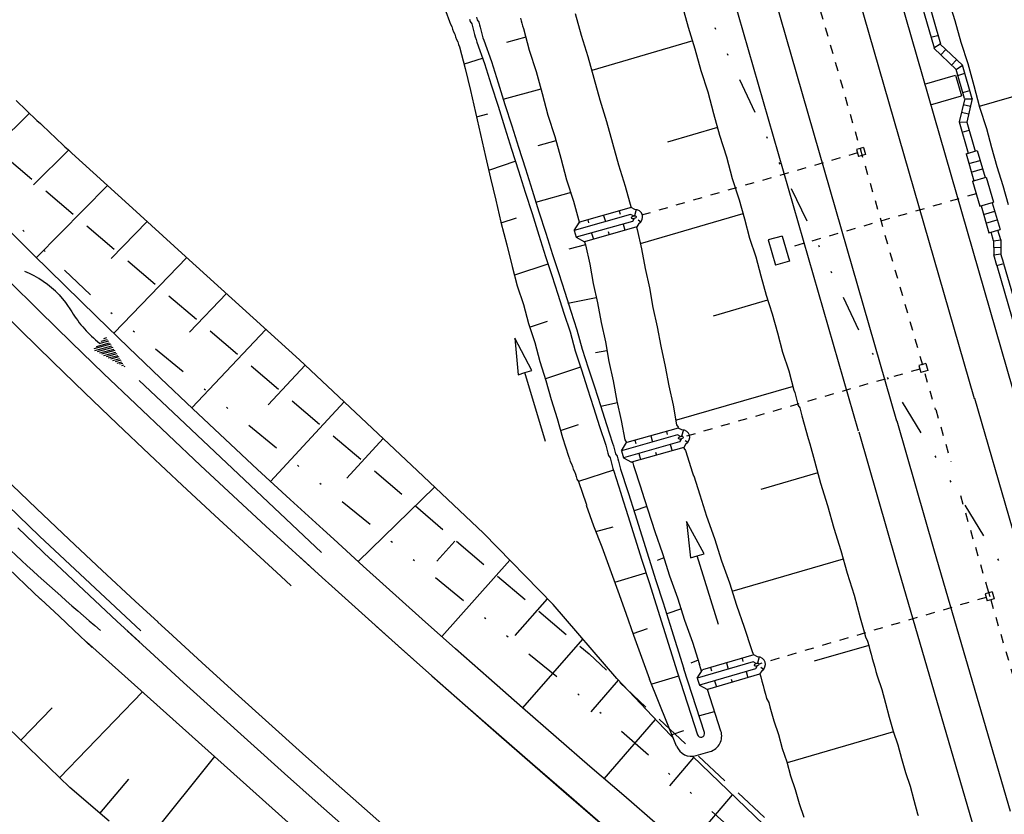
# Model space of a CAD drawing. Extents: x 447426 to 448116, y 440349 to 441552.
# Tile 53 of 96: x 447585 to 447640, y 441170 to 441215. Entities that reach past the tile are written whole.
import ezdxf

# ---------------------------------------------------------------- set-up
doc = ezdxf.new("R2010")
doc.units = 0
doc.header["$LTSCALE"] = 2
doc.header["$MEASUREMENT"] = 0
for name, pattern in [('ACAD_ISO03W100', [0.5, 0.25, -0.25]), ('ACAD_ISO10W100W', [0.5, 0.25, -0.25]), ('AUSGEZOGEN', [0]), ('GESTRICH-X2', [1.5, 1, -0.5]), ('GETRENNTX3', [3.25, 1, -0.75, 0, -0.75, 0, -0.75]), ('STRICHLINIEX2', [0.5, 0.25, -0.25])]:
    doc.linetypes.add(name, pattern=pattern)
for name, color, linetype in [('BOESCHG', 250, 'AUSGEZOGEN'), ('DB-Andere_Planer', 15, 'CONTINUOUS'), ('DB-Bahnachse', 7, 'CONTINUOUS'), ('DB-Bemassung', 15, 'CONTINUOUS'), ('DB-Boeschungen', 15, 'CONTINUOUS'), ('DB-Gleisachsen', 7, 'CONTINUOUS'), ('DB-GRABEN', 15, 'AUSGEZOGEN'), ('DB-Ingenieurbauwerke', 15, 'CONTINUOUS'), ('DB-Kabelanlagen', 15, 'CONTINUOUS'), ('DB-Strassen', 15, 'CONTINUOUS'), ('STROMLTG', 4, 'AUSGEZOGEN'), ('TELEKOM', 4, 'GETRENNTX3')]:
    doc.layers.add(name, color=color, linetype=linetype)

# ---------------------------------------------------------------- blocks, each defined once
blk = doc.blocks.new('CLUMP_27_1')
at = {"layer": 'DB-Strassen', "color": 64, "linetype": 'Continuous'}
for p, q in [((869, 251.402), (869, 251.666)), ((869.1, 251.697), (869.1, 251.503)), ((869.2, 251.605), (869.2, 251.728)), ((869.3, 251.759), (869.3, 251.706)), ((867.5, 251.201), (867.5, 251.021)), ((867.6, 250.856), (867.6, 251.232)), ((867.7, 251.263), (867.7, 250.691)), ((867.8, 250.527), (867.8, 251.294)), ((867.9, 251.325), (867.9, 250.362)), ((868, 250.391), (868, 251.356)), ((868.1, 251.387), (868.1, 250.492)), ((868.2, 250.594), (868.2, 251.418)), ((868.3, 251.449), (868.3, 250.695)), ((868.4, 250.796), (868.4, 251.48)), ((868.5, 251.511), (868.5, 250.897)), ((868.6, 250.998), (868.6, 251.542)), ((868.7, 251.573), (868.7, 251.099)), ((868.8, 251.2), (868.8, 251.604)), ((868.9, 251.635), (868.9, 251.301))]:
    blk.add_line(p, q, dxfattribs=at)

msp = doc.modelspace()

# ---------------------------------------------------------------- linework, layer by layer
at = {"layer": 'BOESCHG'}
msp.add_lwpolyline([(447609.491, 441479.773, -0.000773), (447613.632, 441470.609, -0.002321), (447614.992, 441467.549, -0.000006), (447625.529, 441443.54, -0.00021), (447625.822, 441442.872, -0.000103), (447629.419, 441434.652, -0.000025), (447644.421, 441400.348, -0.000637), (447655.364, 441375.235, -0.000709), (447665.125, 441352.668, -0.00651), (447673.509, 441332.491, -0.004864), (447684.113, 441305.236, -0.001312), (447689.441, 441291.026, -0.001315), (447694.683, 441276.817, -0.001967), (447705.662, 441246.448, -0.005439), (447709.468, 441235.41, -0.000932), (447712.891, 441225.058, -0.000641), (447717.818, 441209.998, -0.000283), (447721.951, 441197.286, -0.000346), (447725.32, 441186.879, -0.002747), (447729.663, 441173.176, -0.002398), (447734.475, 441157.43, -0.001587), (447736.175, 441151.705, -0.00215)], format="xyb", dxfattribs=at)
at = {"layer": 'DB-Andere_Planer', "linetype": 'Continuous'}
for p, q in [((447614.638, 441182.019), (447610.772, 441185.99)), ((447608.179, 441184.443), (447609.173, 441185.552)), ((447608.451, 441180.252), (447612.228, 441184.494)), ((447607.368, 441181.217), (447604.085, 441184.159)), ((447602.351, 441183.04), (447601.805, 441183.535)), ((447604.193, 441181.377), (447602.351, 441183.04)), ((447614.313, 441182.352), (447612.505, 441180.307)), ((447618.182, 441177.907), (447614.638, 441182.019)), ((447592.686, 441181.04), (447593.27, 441180.5)), ((447606.042, 441179.719), (447604.193, 441181.377)), ((447609.219, 441179.569), (447607.368, 441181.217)), ((447592.252, 441179.398), (447590.981, 441180.573)), ((447593.27, 441180.5), (447595.122, 441178.801)), ((447604.807, 441180.827), (447606.038, 441179.723)), ((447588.708, 441179.951), (447607.967, 441162.72)), ((447612.949, 441176.281), (447616.289, 441180.103)), ((447594.108, 441177.696), (447592.252, 441179.398)), ((447606.038, 441179.723), (447607.894, 441178.071)), ((447607.898, 441178.067), (447606.042, 441179.719)), ((447611.076, 441177.927), (447609.219, 441179.569)), ((447595.122, 441178.801), (447596.98, 441177.111)), ((447607.894, 441178.071), (447609.756, 441176.424)), ((447609.759, 441176.421), (447607.898, 441178.067)), ((447612.939, 441176.29), (447611.076, 441177.927)), ((447618.262, 441177.822), (447616.735, 441176.065)), ((447621.158, 441174.763), (447618.182, 441177.907)), ((447595.971, 441176.001), (447594.108, 441177.696)), ((447587.22, 441172.402), (447591.819, 441177.167)), ((447596.98, 441177.111), (447598.845, 441175.427)), ((447585.062, 441174.486), (447586.798, 441176.285)), ((447609.756, 441176.424), (447611.623, 441174.783)), ((447611.626, 441174.78), (447609.759, 441176.421)), ((447614.807, 441174.657), (447612.939, 441176.29)), ((447587.784, 441171.858), (447583.656, 441175.843)), ((447597.84, 441174.314), (447595.971, 441176.001)), ((447617.476, 441172.343), (447620.326, 441175.642)), ((447598.845, 441175.427), (447600.715, 441173.751)), ((447611.623, 441174.783), (447613.496, 441173.147)), ((447613.499, 441173.144), (447611.626, 441174.78)), ((447616.681, 441173.03), (447614.807, 441174.657)), ((447621.315, 441174.612), (447621.158, 441174.763)), ((447599.714, 441172.634), (447597.84, 441174.314)), ((447591.777, 441168.503), (447595.837, 441173.573)), ((447600.715, 441173.751), (447602.59, 441172.081)), ((447622.446, 441173.523), (447621.097, 441171.954)), ((447626.824, 441169.311), (447622.376, 441173.591)), ((447613.496, 441173.147), (447615.373, 441171.516)), ((447615.377, 441171.513), (447613.499, 441173.144)), ((447618.56, 441171.406), (447616.681, 441173.03)), ((447589.457, 441170.405), (447591.068, 441172.316)), ((447601.593, 441170.961), (447599.714, 441172.634)), ((447589.969, 441169.977), (447587.784, 441171.858)), ((447587.784, 441171.858), (447587.784, 441171.858)), ((447602.59, 441172.081), (447604.471, 441170.418)), ((447615.373, 441171.516), (447617.256, 441169.89)), ((447617.259, 441169.887), (447615.377, 441171.513)), ((447620.444, 441169.787), (447618.56, 441171.406)), ((447622.027, 441168.433), (447624.605, 441171.446)), ((447603.477, 441169.295), (447601.593, 441170.961)), ((447604.471, 441170.418), (447606.356, 441168.762))]:
    msp.add_line(p, q, dxfattribs=at)
at = {"layer": 'DB-Bahnachse', "linetype": 'ACAD_ISO10W100W'}
for p, q in [((447626.163, 441226.587), (447635.874, 441192.858)), ((447635.898, 441192.866), (447636.736, 441189.957)), ((447637.274, 441188.089), (447638.754, 441182.948)), ((447638.754, 441182.948), (447638.954, 441182.29)), ((447638.954, 441182.29), (447642.581, 441169.852))]:
    msp.add_line(p, q, dxfattribs=at)
at = {"layer": 'DB-Boeschungen', "linetype": 'Continuous'}
for p, q in [((447636.591, 441215.684), (447636.969, 441214.492)), ((447621.813, 441215.321), (447622.143, 441214.115)), ((447615.867, 441214.886), (447616.197, 441213.681)), ((447636.969, 441214.492), (447637.299, 441213.286)), ((447622.143, 441214.115), (447622.521, 441212.923)), ((447616.197, 441213.681), (447616.575, 441212.488)), ((447622.402, 441213.357), (447616.786, 441211.717)), ((447622.521, 441212.923), (447622.851, 441211.717)), ((447637.299, 441213.286), (447637.677, 441212.093)), ((447616.575, 441212.488), (447616.905, 441211.283)), ((447622.851, 441211.717), (447623.229, 441210.525)), ((447637.677, 441212.093), (447638.007, 441210.888)), ((447638.324, 441209.73), (447646.641, 441212.109)), ((447616.905, 441211.283), (447617.235, 441210.077)), ((447638.007, 441210.888), (447638.337, 441209.682)), ((447617.235, 441210.077), (447617.613, 441208.884)), ((447623.229, 441210.525), (447623.559, 441209.319)), ((447638.337, 441209.682), (447638.715, 441208.489)), ((447623.559, 441209.319), (447623.889, 441208.113)), ((447617.613, 441208.884), (447617.943, 441207.679)), ((447623.77, 441208.547), (447620.986, 441207.734)), ((447638.715, 441208.489), (447639.006, 441207.428)), ((447623.889, 441208.113), (447624.267, 441206.921)), ((447617.943, 441207.679), (447618.273, 441206.473)), ((447639.006, 441207.428), (447639.296, 441206.367)), ((447624.267, 441206.921), (447624.597, 441205.715)), ((447618.273, 441206.473), (447618.651, 441205.281)), ((447639.296, 441206.367), (447639.634, 441205.32)), ((447624.597, 441205.715), (447624.975, 441204.523)), ((447618.651, 441205.281), (447618.981, 441204.075)), ((447639.634, 441205.32), (447639.925, 441204.259)), ((447624.975, 441204.523), (447625.265, 441203.462)), ((447625.186, 441203.751), (447619.473, 441202.084)), ((447625.265, 441203.462), (447625.556, 441202.401)), ((447619.271, 441203.013), (447619.311, 441202.869)), ((447619.311, 441202.869), (447619.553, 441201.795)), ((447625.556, 441202.401), (447625.894, 441201.353)), ((447619.553, 441201.795), (447619.746, 441200.708)), ((447625.894, 441201.353), (447626.184, 441200.292)), ((447619.746, 441200.708), (447619.989, 441199.633)), ((447626.184, 441200.292), (447626.475, 441199.231)), ((447619.989, 441199.633), (447620.182, 441198.546)), ((447626.475, 441199.231), (447626.813, 441198.183)), ((447620.182, 441198.546), (447620.424, 441197.472)), ((447626.554, 441198.942), (447623.529, 441198.062)), ((447626.813, 441198.183), (447627.104, 441197.122)), ((447620.424, 441197.472), (447620.618, 441196.384)), ((447627.104, 441197.122), (447627.394, 441196.061)), ((447620.618, 441196.384), (447620.874, 441195.262)), ((447627.394, 441196.061), (447627.732, 441195.013)), ((447620.874, 441195.262), (447621.067, 441194.175)), ((447627.732, 441195.013), (447628.023, 441193.952)), ((447621.067, 441194.175), (447621.309, 441193.1)), ((447627.97, 441194.145), (447621.486, 441192.267)), ((447628.023, 441193.952), (447628.062, 441193.808)), ((447628.062, 441193.808), (447628.102, 441193.663)), ((447628.102, 441193.663), (447628.141, 441193.518)), ((447621.309, 441193.1), (447621.503, 441192.013)), ((447628.141, 441193.518), (447628.181, 441193.374)), ((447628.181, 441193.374), (447628.221, 441193.229)), ((447628.221, 441193.229), (447628.26, 441193.084)), ((447628.26, 441193.084), (447628.348, 441192.953)), ((447628.348, 441192.953), (447628.388, 441192.808)), ((447628.388, 441192.808), (447628.427, 441192.663)), ((447628.427, 441192.663), (447628.467, 441192.519)), ((447628.467, 441192.519), (447628.81, 441191.265)), ((447621.503, 441192.013), (447621.591, 441191.882)), ((447621.591, 441191.882), (447621.604, 441191.833)), ((447628.81, 441191.265), (447628.909, 441190.952)), ((447628.905, 441190.952), (447629.16, 441190.022)), ((447621.898, 441190.762), (447621.908, 441190.724)), ((447621.908, 441190.724), (447621.996, 441190.593)), ((447621.996, 441190.593), (447622.387, 441189.352)), ((447629.16, 441190.022), (447629.503, 441188.768)), ((447622.387, 441189.352), (447622.448, 441189.184)), ((447629.345, 441189.346), (447626.175, 441188.427)), ((447622.45, 441189.186), (447622.785, 441188.122)), ((447629.503, 441188.768), (447629.894, 441187.527)), ((447622.785, 441188.122), (447623.163, 441186.93)), ((447629.894, 441187.527), (447630.237, 441186.273)), ((447623.163, 441186.93), (447623.603, 441185.702)), ((447630.237, 441186.273), (447630.628, 441185.032)), ((447623.603, 441185.702), (447623.994, 441184.461)), ((447630.628, 441185.032), (447630.971, 441183.778)), ((447623.994, 441184.461), (447624.433, 441183.234)), ((447630.76, 441184.55), (447624.565, 441182.752)), ((447630.971, 441183.778), (447631.363, 441182.538)), ((447624.433, 441183.234), (447624.825, 441181.993)), ((447631.363, 441182.538), (447631.706, 441181.284)), ((447624.825, 441181.993), (447625.264, 441180.766)), ((447631.706, 441181.284), (447631.917, 441180.512)), ((447625.264, 441180.766), (447625.655, 441179.525)), ((447631.917, 441180.512), (447631.996, 441180.223)), ((447631.996, 441180.223), (447632.11, 441179.995)), ((447632.11, 441179.995), (447632.176, 441179.754)), ((447625.655, 441179.525), (447625.779, 441179.218)), ((447632.176, 441179.754), (447629.151, 441178.874)), ((447632.176, 441179.754), (447632.242, 441179.512)), ((447632.242, 441179.512), (447632.308, 441179.271)), ((447632.308, 441179.271), (447632.374, 441179.03)), ((447632.374, 441179.03), (447632.44, 441178.789)), ((447632.44, 441178.789), (447632.506, 441178.548)), ((447632.506, 441178.548), (447632.572, 441178.307)), ((447632.572, 441178.307), (447632.638, 441178.066)), ((447626.129, 441178.172), (447626.174, 441178.008)), ((447626.174, 441178.008), (447626.24, 441177.767)), ((447626.24, 441177.767), (447626.306, 441177.526)), ((447632.638, 441178.066), (447632.897, 441177.307)), ((447626.306, 441177.526), (447626.372, 441177.285)), ((447626.372, 441177.285), (447626.438, 441177.043)), ((447632.897, 441177.307), (447633.108, 441176.535)), ((447626.438, 441177.043), (447626.504, 441176.802)), ((447626.504, 441176.802), (447626.618, 441176.574)), ((447626.618, 441176.574), (447626.684, 441176.333)), ((447626.684, 441176.333), (447626.895, 441175.562)), ((447633.108, 441176.535), (447633.319, 441175.764)), ((447626.895, 441175.562), (447627.154, 441174.803)), ((447633.319, 441175.764), (447633.53, 441174.992)), ((447627.154, 441174.803), (447627.365, 441174.031)), ((447633.543, 441174.944), (447627.638, 441173.225)), ((447633.53, 441174.992), (447633.79, 441174.234)), ((447627.365, 441174.031), (447627.625, 441173.273)), ((447633.79, 441174.234), (447634.001, 441173.462)), ((447634.001, 441173.462), (447634.212, 441172.69)), ((447627.625, 441173.273), (447627.836, 441172.501)), ((447627.836, 441172.501), (447628.095, 441171.743)), ((447634.212, 441172.69), (447634.471, 441171.932)), ((447628.095, 441171.743), (447628.306, 441170.971)), ((447634.471, 441171.932), (447634.682, 441171.16)), ((447628.306, 441170.971), (447628.565, 441170.213)), ((447634.682, 441171.16), (447634.893, 441170.389)), ((447634.893, 441170.389), (447634.92, 441170.292))]:
    msp.add_line(p, q, dxfattribs=at)
at = {"layer": 'DB-Gleisachsen', "linetype": 'Continuous'}
for p, q in [((447628.348, 441227.13), (447638.036, 441193.481)), ((447624.029, 441225.866), (447633.712, 441192.236)), ((447638.06, 441193.489), (447640.139, 441186.269)), ((447633.736, 441192.244), (447635.816, 441185.017)), ((447635.816, 441185.017), (447640.034, 441170.532))]:
    msp.add_line(p, q, dxfattribs=at)
at = {"layer": 'DB-GRABEN', "linetype": 'Continuous'}
for p, q in [((447608.684, 441214.995), (447608.89, 441214.429)), ((447608.89, 441214.429), (447608.93, 441214.284)), ((447609.991, 441214.575), (447610.031, 441214.43)), ((447610.031, 441214.43), (447610.118, 441214.299)), ((447610.377, 441214.68), (447610.416, 441214.536)), ((447610.416, 441214.536), (447610.504, 441214.404)), ((447610.504, 441214.404), (447610.544, 441214.259)), ((447612.828, 441214.625), (447612.868, 441214.481)), ((447612.868, 441214.481), (447612.907, 441214.336)), ((447608.93, 441214.284), (447609.018, 441214.153)), ((447609.018, 441214.153), (447609.057, 441214.008)), ((447609.057, 441214.008), (447609.097, 441213.864)), ((447609.097, 441213.864), (447609.185, 441213.732)), ((447610.118, 441214.299), (447610.158, 441214.154)), ((447610.158, 441214.154), (447610.198, 441214.009)), ((447610.198, 441214.009), (447610.237, 441213.864)), ((447610.237, 441213.864), (447610.277, 441213.72)), ((447610.544, 441214.259), (447610.583, 441214.115)), ((447610.583, 441214.115), (447610.623, 441213.97)), ((447610.623, 441213.97), (447610.663, 441213.825)), ((447612.907, 441214.336), (447612.947, 441214.191)), ((447612.947, 441214.191), (447612.987, 441214.046)), ((447612.987, 441214.046), (447613.316, 441212.841)), ((447609.185, 441213.732), (447609.224, 441213.587)), ((447609.224, 441213.587), (447609.264, 441213.443)), ((447609.264, 441213.443), (447609.352, 441213.311)), ((447609.352, 441213.311), (447609.391, 441213.166)), ((447610.277, 441213.72), (447610.316, 441213.575)), ((447610.316, 441213.575), (447610.356, 441213.43)), ((447610.356, 441213.43), (447610.396, 441213.286)), ((447610.663, 441213.825), (447610.702, 441213.681)), ((447610.702, 441213.681), (447610.742, 441213.536)), ((447610.742, 441213.536), (447610.781, 441213.391)), ((447610.781, 441213.391), (447611.208, 441212.212)), ((447613.119, 441213.564), (447612.058, 441213.274)), ((447609.391, 441213.166), (447609.431, 441213.022)), ((447609.431, 441213.022), (447609.761, 441211.816)), ((447610.396, 441213.286), (447610.822, 441212.106)), ((447613.316, 441212.841), (447613.695, 441211.648)), ((447610.694, 441212.383), (447609.695, 441212.057)), ((447611.208, 441212.212), (447611.586, 441211.02)), ((447609.761, 441211.816), (447610.043, 441210.597)), ((447610.822, 441212.106), (447611.2, 441210.914)), ((447613.695, 441211.648), (447614.024, 441210.443)), ((447610.043, 441210.597), (447610.324, 441209.378)), ((447611.2, 441210.914), (447611.578, 441209.721)), ((447611.586, 441211.02), (447611.964, 441209.827)), ((447613.959, 441210.684), (447611.837, 441210.103)), ((447614.024, 441210.443), (447614.354, 441209.237)), ((447611.578, 441209.721), (447611.956, 441208.529)), ((447611.964, 441209.827), (447612.342, 441208.635)), ((447610.324, 441209.378), (447610.606, 441208.159)), ((447610.39, 441209.137), (447611.017, 441209.309)), ((447614.354, 441209.237), (447614.732, 441208.044)), ((447611.956, 441208.529), (447612.334, 441207.336)), ((447612.342, 441208.635), (447612.72, 441207.442)), ((447610.606, 441208.159), (447610.887, 441206.941)), ((447614.732, 441208.044), (447615.062, 441206.839)), ((447612.334, 441207.336), (447612.712, 441206.144)), ((447612.72, 441207.442), (447613.098, 441206.25)), ((447614.798, 441207.803), (447613.786, 441207.526)), ((447610.887, 441206.941), (447611.169, 441205.722)), ((447615.062, 441206.839), (447615.392, 441205.633)), ((447612.519, 441206.661), (447611.099, 441206.169)), ((447613.098, 441206.25), (447613.476, 441205.057)), ((447611.169, 441205.722), (447611.451, 441204.503)), ((447612.712, 441206.144), (447613.091, 441204.951)), ((447615.392, 441205.633), (447615.77, 441204.441)), ((447613.091, 441204.951), (447613.469, 441203.759)), ((447613.476, 441205.057), (447613.854, 441203.865)), ((447615.638, 441204.923), (447613.661, 441204.382)), ((447611.451, 441204.503), (447611.732, 441203.284)), ((447615.77, 441204.441), (447616.1, 441203.235)), ((447618.974, 441204.093), (447616.11, 441203.28)), ((447619.172, 441203.993), (447618.974, 441204.093)), ((447611.746, 441203.236), (447612.601, 441203.521)), ((447613.469, 441203.759), (447613.847, 441202.567)), ((447613.854, 441203.865), (447614.233, 441202.672)), ((447618.937, 441203.709), (447615.817, 441202.823)), ((447617.443, 441203.659), (447617.545, 441203.313)), ((447618.314, 441203.906), (447618.365, 441203.733)), ((447619.102, 441203.625), (447618.937, 441203.709)), ((447619.145, 441203.481), (447619.05, 441203.325)), ((447619.259, 441203.984), (447619.161, 441203.634)), ((447611.732, 441203.284), (447612.076, 441202.03)), ((447615.817, 441202.823), (447616.105, 441203.279)), ((447619.05, 441203.325), (447615.929, 441202.439)), ((447619.285, 441203.017), (447616.377, 441202.192)), ((447616.563, 441203.409), (447616.613, 441203.236)), ((447618.528, 441203.176), (447618.629, 441202.831)), ((447619.4, 441203.208), (447619.285, 441203.017)), ((447619.358, 441203.408), (447619.509, 441203.306)), ((447613.847, 441202.567), (447614.225, 441201.374)), ((447614.233, 441202.672), (447614.611, 441201.48)), ((447615.817, 441202.823), (447615.929, 441202.439)), ((447615.929, 441202.439), (447616.377, 441202.192)), ((447616.776, 441202.679), (447616.877, 441202.334)), ((447617.707, 441202.757), (447617.758, 441202.584)), ((447612.076, 441202.03), (447612.357, 441200.811)), ((447616.43, 441202.029), (447615.514, 441201.779)), ((447616.385, 441202.194), (447616.43, 441202.029)), ((447616.43, 441202.029), (447616.672, 441200.955)), ((447614.225, 441201.374), (447614.563, 441200.326)), ((447614.611, 441201.48), (447614.949, 441200.432)), ((447612.357, 441200.811), (447612.647, 441199.75)), ((447614.344, 441200.94), (447612.489, 441200.329)), ((447616.672, 441200.955), (447616.866, 441199.868)), ((447614.563, 441200.326), (447614.902, 441199.278)), ((447614.949, 441200.432), (447615.288, 441199.384)), ((447612.647, 441199.75), (447612.986, 441198.702)), ((447616.866, 441199.868), (447617.108, 441198.793)), ((447614.902, 441199.278), (447615.24, 441198.231)), ((447615.288, 441199.384), (447615.626, 441198.336)), ((447617.029, 441199.083), (447615.459, 441198.757)), ((447612.986, 441198.702), (447613.276, 441197.641)), ((447617.108, 441198.793), (447617.302, 441197.706)), ((447615.24, 441198.231), (447615.579, 441197.183)), ((447615.626, 441198.336), (447615.965, 441197.288)), ((447613.276, 441197.641), (447613.615, 441196.594)), ((447613.329, 441197.448), (447614.329, 441197.774)), ((447617.302, 441197.706), (447617.544, 441196.632)), ((447615.579, 441197.183), (447615.869, 441196.122)), ((447615.965, 441197.288), (447616.255, 441196.227)), ((447613.46, 441195.033), (447612.505, 441196.835)), ((447612.505, 441196.835), (447612.693, 441194.804)), ((447613.615, 441196.594), (447613.905, 441195.533)), ((447617.544, 441196.632), (447617.738, 441195.544)), ((447615.869, 441196.122), (447616.208, 441195.074)), ((447616.255, 441196.227), (447616.594, 441195.18)), ((447617.628, 441196.136), (447616.988, 441196.013)), ((447613.905, 441195.533), (447614.244, 441194.485)), ((447617.738, 441195.544), (447617.98, 441194.47)), ((447612.693, 441194.804), (447613.076, 441194.918)), ((447613.076, 441194.918), (447613.46, 441195.033)), ((447614.22, 441191.085), (447613.076, 441194.918)), ((447616.168, 441195.219), (447614.217, 441194.581)), ((447616.208, 441195.074), (447616.546, 441194.026)), ((447616.594, 441195.18), (447616.932, 441194.132)), ((447614.244, 441194.485), (447614.534, 441193.424)), ((447617.98, 441194.47), (447618.187, 441193.335)), ((447616.546, 441194.026), (447616.885, 441192.978)), ((447616.932, 441194.132), (447617.271, 441193.084)), ((447614.534, 441193.424), (447614.872, 441192.376)), ((447617.271, 441193.084), (447617.609, 441192.036)), ((447618.213, 441193.238), (447617.284, 441193.036)), ((447618.187, 441193.335), (447618.429, 441192.26)), ((447616.885, 441192.978), (447617.223, 441191.931)), ((447614.872, 441192.376), (447615.163, 441191.315)), ((447615.057, 441191.701), (447616.057, 441192.026)), ((447617.609, 441192.036), (447617.948, 441190.988)), ((447618.429, 441192.26), (447618.623, 441191.173)), ((447617.223, 441191.931), (447617.562, 441190.883)), ((447621.556, 441191.455), (447618.436, 441190.569)), ((447621.593, 441191.839), (447618.729, 441191.027)), ((447620.933, 441191.652), (447620.983, 441191.479)), ((447621.721, 441191.372), (447621.556, 441191.455)), ((447621.791, 441191.739), (447621.593, 441191.839)), ((447621.877, 441191.73), (447621.78, 441191.381)), ((447615.163, 441191.315), (447615.501, 441190.267)), ((447617.562, 441190.883), (447617.601, 441190.738)), ((447617.948, 441190.988), (447617.987, 441190.844)), ((447618.436, 441190.569), (447618.724, 441191.025)), ((447621.668, 441191.071), (447618.548, 441190.185)), ((447618.623, 441191.173), (447618.711, 441191.042)), ((447618.711, 441191.042), (447618.718, 441191.015)), ((447619.181, 441191.155), (447619.232, 441190.982)), ((447620.062, 441191.405), (447620.163, 441191.059)), ((447621.146, 441190.923), (447621.247, 441190.577)), ((447621.763, 441191.228), (447621.668, 441191.071)), ((447622.019, 441190.954), (447621.903, 441190.763)), ((447621.977, 441191.154), (447622.128, 441191.053)), ((447617.601, 441190.738), (447617.641, 441190.593)), ((447617.641, 441190.593), (447617.681, 441190.449)), ((447617.681, 441190.449), (447617.72, 441190.304)), ((447617.987, 441190.844), (447618.027, 441190.699)), ((447618.027, 441190.699), (447618.066, 441190.554)), ((447618.066, 441190.554), (447618.106, 441190.41)), ((447618.106, 441190.41), (447618.194, 441190.278)), ((447618.436, 441190.569), (447618.548, 441190.185)), ((447621.903, 441190.763), (447618.995, 441189.938)), ((447619.394, 441190.425), (447619.496, 441190.08)), ((447620.326, 441190.503), (447620.376, 441190.33)), ((447615.501, 441190.267), (447615.541, 441190.122)), ((447615.541, 441190.122), (447615.58, 441189.978)), ((447615.58, 441189.978), (447615.668, 441189.846)), ((447615.668, 441189.846), (447615.708, 441189.702)), ((447617.72, 441190.304), (447617.808, 441190.173)), ((447617.808, 441190.173), (447617.848, 441190.028)), ((447617.848, 441190.028), (447617.887, 441189.883)), ((447617.887, 441189.883), (447617.927, 441189.738)), ((447618.194, 441190.278), (447618.233, 441190.133)), ((447618.233, 441190.133), (447618.273, 441189.989)), ((447618.273, 441189.989), (447618.313, 441189.844)), ((447618.313, 441189.844), (447618.352, 441189.699)), ((447618.548, 441190.185), (447618.995, 441189.938)), ((447619.04, 441189.951), (447619.076, 441189.897)), ((447619.076, 441189.897), (447619.115, 441189.753)), ((447615.708, 441189.702), (447615.747, 441189.557)), ((447615.747, 441189.557), (447615.835, 441189.425)), ((447615.835, 441189.425), (447615.875, 441189.281)), ((447615.875, 441189.281), (447615.914, 441189.136)), ((447617.993, 441189.497), (447616.042, 441188.86)), ((447617.927, 441189.738), (447617.966, 441189.594)), ((447617.966, 441189.594), (447618.006, 441189.449)), ((447618.006, 441189.449), (447618.397, 441188.208)), ((447618.352, 441189.699), (447618.392, 441189.555)), ((447618.392, 441189.555), (447618.783, 441188.314)), ((447619.115, 441189.753), (447619.507, 441188.512)), ((447615.914, 441189.136), (447615.954, 441188.991)), ((447615.954, 441188.991), (447616.042, 441188.86)), ((447616.042, 441188.86), (447616.481, 441187.632)), ((447618.397, 441188.208), (447618.436, 441188.086)), ((447618.783, 441188.314), (447618.822, 441188.191)), ((447618.831, 441188.195), (447619.181, 441187.085)), ((447619.507, 441188.512), (447619.55, 441188.391)), ((447619.554, 441188.393), (447619.905, 441187.282)), ((447616.481, 441187.632), (447616.508, 441187.558)), ((447618.445, 441188.09), (447618.795, 441186.979)), ((447616.469, 441187.549), (447616.879, 441186.403)), ((447619.852, 441187.475), (447619.142, 441187.229)), ((447619.181, 441187.085), (447619.572, 441185.844)), ((447619.905, 441187.282), (447620.283, 441186.09)), ((447618.795, 441186.979), (447619.187, 441185.738)), ((447623.034, 441184.851), (447622.058, 441186.643)), ((447622.058, 441186.643), (447622.27, 441184.614)), ((447616.879, 441186.403), (447617.354, 441185.237)), ((447617.02, 441186.079), (447617.985, 441186.343)), ((447620.283, 441186.09), (447620.722, 441184.862)), ((447619.187, 441185.738), (447619.578, 441184.498)), ((447619.572, 441185.844), (447619.964, 441184.603)), ((447617.354, 441185.237), (447617.793, 441184.009)), ((447620.722, 441184.862), (447621.113, 441183.622)), ((447622.652, 441184.733), (447623.034, 441184.851)), ((447619.578, 441184.498), (447619.969, 441183.257)), ((447619.964, 441184.603), (447620.355, 441183.362)), ((447620.788, 441184.621), (447620.415, 441184.468)), ((447622.27, 441184.614), (447622.652, 441184.733)), ((447623.838, 441180.913), (447622.652, 441184.733)), ((447617.793, 441184.009), (447618.233, 441182.782)), ((447619.776, 441183.774), (447618.053, 441183.251)), ((447619.969, 441183.257), (447620.36, 441182.016)), ((447620.355, 441183.362), (447620.746, 441182.122)), ((447621.113, 441183.622), (447621.553, 441182.394)), ((447618.233, 441182.782), (447618.672, 441181.554)), ((447620.746, 441182.122), (447621.124, 441180.929)), ((447621.553, 441182.394), (447621.944, 441181.153)), ((447620.36, 441182.016), (447620.752, 441180.775)), ((447621.773, 441181.78), (447620.966, 441181.508)), ((447618.672, 441181.554), (447619.112, 441180.327)), ((447621.944, 441181.153), (447622.383, 441179.926)), ((447619.085, 441180.423), (447619.892, 441180.696)), ((447620.752, 441180.775), (447621.143, 441179.535)), ((447621.124, 441180.929), (447621.515, 441179.688)), ((447619.112, 441180.327), (447619.551, 441179.099)), ((447622.383, 441179.926), (447622.775, 441178.685)), ((447621.143, 441179.535), (447621.534, 441178.294)), ((447621.515, 441179.688), (447621.907, 441178.448)), ((447619.551, 441179.099), (447619.991, 441177.872)), ((447622.708, 441178.926), (447622.288, 441178.759)), ((447625.763, 441178.838), (447622.649, 441177.932)), ((447625.797, 441179.223), (447622.939, 441178.391)), ((447625.139, 441179.031), (447625.19, 441178.859)), ((447625.929, 441178.756), (447625.763, 441178.838)), ((447625.996, 441179.124), (447625.797, 441179.223)), ((447626.082, 441179.115), (447625.987, 441178.765)), ((447621.534, 441178.294), (447622.663, 441174.789)), ((447623.044, 441174.912), (447621.907, 441178.448)), ((447622.649, 441177.932), (447622.934, 441178.39)), ((447625.878, 441178.455), (447622.764, 441177.548)), ((447622.892, 441178.322), (447622.775, 441178.685)), ((447623.39, 441178.522), (447623.442, 441178.35)), ((447624.27, 441178.778), (447624.373, 441178.433)), ((447625.357, 441178.303), (447625.46, 441177.958)), ((447625.972, 441178.612), (447625.878, 441178.455)), ((447626.229, 441178.341), (447626.115, 441178.149)), ((447626.186, 441178.54), (447626.338, 441178.44)), ((447621.502, 441174.151), (447619.991, 441177.872)), ((447621.6, 441178.053), (447620.118, 441177.596)), ((447622.649, 441177.932), (447622.764, 441177.548)), ((447626.115, 441178.149), (447623.213, 441177.304)), ((447623.609, 441177.794), (447623.712, 441177.449)), ((447624.54, 441177.878), (447624.591, 441177.705)), ((447622.764, 441177.548), (447623.213, 441177.304)), ((447623.965, 441174.993), (447623.219, 441177.306)), ((447623.597, 441176.059), (447622.777, 441175.835)), ((447621.247, 441174.794), (447621.909, 441175.027)), ((447622.59, 441173.626), (447623.362, 441173.853))]:
    msp.add_line(p, q, dxfattribs=at)
for centre, major_axis, ratio, start_param, end_param in [((447619.124, 441203.553), (0.477, 0.131), 0.878873, -1.207606, 1.235056), ((447621.742, 441191.3), (0.477, 0.131), 0.878873, -1.207606, 1.235056), ((447625.95, 441178.684), (0.481, 0.117), 0.879152, -1.175576, 1.266538), ((447622.854, 441174.85), (-0.141, 0.141), 1, 1.097159, 2.641938), ((447622.853, 441174.85), (-0.141, 0.141), 1, 2.641938, 4.238094), ((447623.108, 441174.717), (-0.636, 0.636), 1, 2.641938, 4.238757), ((447622.336, 441174.49), (-0.636, 0.636), 1, 1.171252, 2.641938)]:
    msp.add_ellipse(centre, major_axis=major_axis, ratio=ratio, start_param=start_param, end_param=end_param, dxfattribs=at)
at = {"layer": 'DB-Ingenieurbauwerke', "linetype": 'Continuous'}
for p, q in [((447630.453, 441227.773), (447640.166, 441194.033)), ((447621.89, 441225.344), (447631.581, 441191.683)), ((447635.274, 441210.95), (447637.002, 441211.455)), ((447637.002, 441211.455), (447637.339, 441210.303)), ((447635.611, 441209.798), (447637.339, 441210.303)), ((447631.887, 441207.431), (447631.502, 441207.32)), ((447631.502, 441207.32), (447631.613, 441206.935)), ((447631.887, 441207.431), (447631.997, 441207.046)), ((447631.997, 441207.046), (447631.613, 441206.935)), ((447635.345, 441195.418), (447634.96, 441195.308)), ((447634.96, 441195.308), (447635.071, 441194.923)), ((447635.345, 441195.418), (447635.456, 441195.034)), ((447635.456, 441195.034), (447635.071, 441194.923)), ((447631.622, 441191.635), (447633.702, 441184.409)), ((447633.704, 441184.402), (447637.921, 441169.917)), ((447639.029, 441182.729), (447638.646, 441182.617)), ((447639.029, 441182.729), (447639.146, 441182.347)), ((447638.646, 441182.617), (447638.762, 441182.234)), ((447639.146, 441182.347), (447638.762, 441182.234))]:
    msp.add_line(p, q, dxfattribs=at)
at = {"layer": 'DB-Ingenieurbauwerke', "linetype": 'ACAD_ISO03W100'}
for p, q in [((447631.557, 441207.128), (447619.254, 441203.586)), ((447635.016, 441195.116), (447621.873, 441191.332)), ((447638.704, 441182.425), (447626.081, 441178.717))]:
    msp.add_line(p, q, dxfattribs=at)
at = {"layer": 'DB-Ingenieurbauwerke', "linetype": 'Continuous'}
msp.add_ellipse((447619.124, 441203.553), major_axis=(0.13, 0.037), ratio=0.555556, dxfattribs=at)
for centre, major_axis in [((447621.742, 441191.3), (0.13, 0.037)), ((447625.95, 441178.684), (0.13, 0.038))]:
    msp.add_ellipse(centre, major_axis=major_axis, ratio=0.555556, start_param=0, end_param=6.283185, dxfattribs=at)
at = {"layer": 'DB-Kabelanlagen', "linetype": 'Continuous'}
for p, q in [((447620.532, 441266.027), (447635.806, 441212.972)), ((447620.951, 441266.016), (447636.16, 441213.19)), ((447635.622, 441213.564), (447636.006, 441213.666)), ((447636.139, 441213.177), (447635.785, 441212.959)), ((447637.028, 441211.775), (447635.785, 441212.959)), ((447637.383, 441212.003), (447636.139, 441213.177)), ((447636.463, 441212.871), (447636.185, 441212.578)), ((447636.777, 441212.014), (447637.06, 441212.311)), ((447637.028, 441211.775), (447637.377, 441212.009)), ((447637.506, 441210.149), (447637.029, 441211.775)), ((447637.926, 441210.141), (447637.377, 441212.009)), ((447637.126, 441211.443), (447637.51, 441211.556)), ((447637.407, 441210.484), (447637.791, 441210.6)), ((447637.507, 441210.152), (447637.204, 441208.858)), ((447637.503, 441210.136), (447637.926, 441210.141)), ((447637.927, 441210.148), (447637.623, 441208.849)), ((447637.428, 441209.815), (447637.827, 441209.721)), ((447637.328, 441209.392), (447637.728, 441209.301)), ((447637.203, 441208.86), (447637.706, 441207.113)), ((447637.203, 441208.86), (447637.623, 441208.849)), ((447637.369, 441208.285), (447637.753, 441208.395)), ((447637.623, 441208.849), (447638.09, 441207.224)), ((447637.581, 441207.078), (447638.205, 441207.258)), ((447637.581, 441207.078), (447638.013, 441205.579)), ((447638.205, 441207.258), (447638.637, 441205.758)), ((447637.736, 441206.54), (447638.36, 441206.719)), ((447637.874, 441206.059), (447638.499, 441206.239)), ((447637.94, 441205.558), (447638.709, 441205.779)), ((447638.709, 441205.779), (447639.111, 441204.386)), ((447637.94, 441205.558), (447638.342, 441204.164)), ((447638.342, 441204.164), (447639.111, 441204.386)), ((447638.414, 441204.185), (447638.846, 441202.686)), ((447639.038, 441204.365), (447639.47, 441202.866)), ((447638.552, 441203.705), (447639.177, 441203.885)), ((447638.691, 441203.224), (447639.315, 441203.404)), ((447627.366, 441202.512), (447626.597, 441202.291)), ((447627.366, 441202.512), (447627.767, 441201.119)), ((447638.846, 441202.686), (447639.47, 441202.866)), ((447639.11, 441202.237), (447638.97, 441202.722)), ((447639.509, 441202.297), (447639.355, 441202.832)), ((447626.597, 441202.291), (447626.999, 441200.898)), ((447639.11, 441202.237), (447639.509, 441202.297)), ((447639.11, 441202.237), (447639.124, 441201.465)), ((447639.117, 441201.877), (447639.517, 441201.885)), ((447639.509, 441202.297), (447639.523, 441201.525)), ((447639.124, 441201.465), (447639.523, 441201.525)), ((447639.293, 441200.88), (447639.124, 441201.465)), ((447639.677, 441200.991), (447639.523, 441201.525)), ((447627.767, 441201.119), (447626.999, 441200.898)), ((447639.288, 441200.879), (447641.159, 441194.38)), ((447639.293, 441200.88), (447639.678, 441200.991)), ((447639.673, 441200.989), (447641.544, 441194.491))]:
    msp.add_line(p, q, dxfattribs=at)
at = {"layer": 'DB-Kabelanlagen', "linetype": 'STRICHLINIEX2'}
msp.add_line((447638.141, 441204.861), (447627.556, 441201.813), dxfattribs=at)
at = {"layer": 'DB-Strassen', "linetype": 'Continuous'}
for p, q in [((447581.705, 441205.564), (447585.549, 441209.332)), ((447587.71, 441207.293), (447585.762, 441205.362)), ((447587.903, 441207.114), (447591.063, 441204.241)), ((447585.937, 441201.311), (447589.886, 441205.311)), ((447591.063, 441204.241), (447594.223, 441201.369)), ((447584.013, 441203.229), (447585.757, 441201.489)), ((447592.086, 441203.311), (447590.08, 441201.259)), ((447585.757, 441201.489), (447587.511, 441199.757)), ((447590.225, 441197.114), (447594.285, 441201.312)), ((447594.223, 441201.369), (447597.383, 441198.496)), ((447586.11, 441198.33), (447584.349, 441200.069)), ((447587.511, 441199.757), (447589.275, 441198.034)), ((447587.188, 441199.235), (447587.541, 441198.811)), ((447596.485, 441199.312), (447594.436, 441197.174)), ((447585.059, 441197.26), (447583.292, 441199.004)), ((447587.541, 441198.811), (447587.893, 441198.295)), ((447587.881, 441196.6), (447586.11, 441198.33)), ((447587.893, 441198.295), (447587.893, 441198.295)), ((447589.275, 441198.034), (447591.048, 441196.319)), ((447597.383, 441198.496), (447600.543, 441195.623)), ((447586.835, 441195.524), (447585.059, 441197.26)), ((447594.562, 441192.968), (447598.685, 441197.311)), ((447589.661, 441194.878), (447587.881, 441196.6)), ((447591.048, 441196.319), (447592.83, 441194.612)), ((447588.621, 441193.797), (447586.835, 441195.524)), ((447600.861, 441195.325), (447598.805, 441193.12)), ((447600.543, 441195.623), (447603.664, 441192.708)), ((447591.45, 441193.164), (447589.661, 441194.878)), ((447592.874, 441193.31), (447591.645, 441194.479)), ((447592.83, 441194.612), (447594.621, 441192.912)), ((447590.415, 441192.079), (447588.621, 441193.797)), ((447593.247, 441191.458), (447591.45, 441193.164)), ((447601.776, 441184.915), (447592.874, 441193.31)), ((447598.946, 441188.871), (447603.035, 441193.295)), ((447594.621, 441192.912), (447596.42, 441191.22)), ((447603.664, 441192.708), (447606.768, 441189.774)), ((447592.217, 441190.368), (447590.415, 441192.079)), ((447595.053, 441189.76), (447593.247, 441191.458)), ((447586.105, 441185.829), (447580.707, 441191.03)), ((447596.42, 441191.22), (447598.222, 441189.54)), ((447605.202, 441191.254), (447603.177, 441189.047)), ((447594.028, 441188.665), (447592.217, 441190.368)), ((447606.768, 441189.774), (447610.772, 441185.99)), ((447596.864, 441188.071), (447595.053, 441189.76)), ((447598.222, 441189.54), (447600.038, 441187.862)), ((447585.929, 441187.374), (447584.113, 441189.114)), ((447595.846, 441186.97), (447594.028, 441188.665)), ((447608.058, 441188.554), (447603.81, 441184.417)), ((447598.686, 441186.388), (447596.864, 441188.071)), ((447600.038, 441187.862), (447601.86, 441186.19)), ((447587.754, 441185.643), (447585.929, 441187.374)), ((447597.672, 441185.282), (447595.846, 441186.97)), ((447584.895, 441186.292), (447586.721, 441184.555)), ((447601.804, 441183.536), (447598.686, 441186.388)), ((447601.86, 441186.19), (447602.449, 441185.655)), ((447591.725, 441180.566), (447586.105, 441185.829)), ((447589.585, 441183.92), (447587.754, 441185.643)), ((447602.449, 441185.655), (447604.091, 441184.162)), ((447599.505, 441183.601), (447597.672, 441185.282)), ((447586.721, 441184.555), (447586.724, 441184.556)), ((447586.724, 441184.556), (447588.558, 441182.828)), ((447601.103, 441184.175), (447600.515, 441184.711)), ((447600.515, 441184.711), (447601.804, 441183.536)), ((447585.342, 441183.106), (447584.334, 441184.065)), ((447591.424, 441182.206), (447589.585, 441183.92)), ((447600.094, 441183.066), (447599.505, 441183.601)), ((447586.16, 441182.328), (447585.342, 441183.106)), ((447588.558, 441182.828), (447588.561, 441182.828)), ((447588.561, 441182.828), (447590.401, 441181.109)), ((447586.169, 441182.33), (447586.16, 441182.328)), ((447587.186, 441181.372), (447586.169, 441182.33)), ((447592.687, 441181.039), (447591.424, 441182.206)), ((447588.003, 441180.602), (447587.186, 441181.372)), ((447590.401, 441181.109), (447591.669, 441179.937)), ((447588.012, 441180.605), (447588.003, 441180.602)), ((447589.036, 441179.647), (447588.012, 441180.605)), ((447589.041, 441179.649), (447589.036, 441179.647))]:
    msp.add_line(p, q, dxfattribs=at)
for centre, major_axis, start_param, end_param in [((447728.999, 441359.148), (-146.667, 146.667), 1.587504, 1.608093), ((447583.269, 441195.56), (-3.799, 3.799), 4.680334, 5.112607), ((447593.73, 441201.94), (-4.866, 4.866), 1.343606, 1.514622), ((447593.729, 441201.939), (-4.865, 4.865), 1.514644, 1.68221), ((447665.486, 441270.802), (-83.407, 83.407), 1.599395, 1.656185)]:
    msp.add_ellipse(centre, major_axis=major_axis, ratio=1, start_param=start_param, end_param=end_param, dxfattribs=at)
at = {"layer": 'STROMLTG', "linetype": 'GESTRICH-X2', "flags": 128}
msp.add_lwpolyline([(447473.707, 441441.028), (447482.578, 441386.99), (447491.706, 441358.283), (447503.351, 441325.81), (447517.87, 441295.923), (447543.307, 441255.278), (447566.249, 441224.945), (447579.022, 441211.347), (447616.638, 441179.282), (447631.827, 441165.094), (447643.041, 441153.034), (447656.669, 441140.832), (447672.709, 441132.32), (447689.805, 441119.684), (447715.572, 441095.714), (447741.176, 441074.203), (447749.281, 441066.711), (447752.637, 441059.678), (447757.562, 441055.567), (447760.701, 441049.67), (447777.534, 441035.768), (447804.055, 441014.726), (447812.348, 441007.542), (447815.595, 441004.949), (447819.472, 441003.929), (447831.85, 440992.713), (447845.54, 440979.939), (447855.64, 440971.125), (447864.138, 440962.953), (447884.488, 440941.08), (447897.18, 440925.709), (447908.339, 440910.873), (447913.587, 440904.29), (447916.468, 440902.182), (447923.568, 440897.759), (447932.264, 440902.233), (447935.299, 440900.125), (447938.643, 440901.976), (447937.512, 440903.673), (447953.821, 440909.69), (447961.39, 440912.579), (447979.162, 440913.73), (447983.934, 440915.375), (448003.598, 440922.036), (448005.984, 440923.434), (448005.984, 440926.23)], dxfattribs=at)
at = {"layer": 'TELEKOM', "flags": 128}
for points in [[(447564.498, 441338.237), (447631.73, 441197.061), (447641.142, 441181.589), (447655.61, 441159.43), (447660.211, 441152.325), (447679.311, 441127.581), (447697.171, 441107.43), (447709.004, 441096.04), (447719.719, 441087.341), (447736.724, 441072.731), (447743.315, 441066.531), (447746.332, 441063.989), (447747.925, 441061.673), (447751.324, 441058.869), (447755.592, 441053.596), (447757.469, 441051.384), (447762.472, 441046.282), (447765.905, 441044), (447770.626, 441039.515), (447774.901, 441034.638), (447783.231, 441025.814), (447789.944, 441018.848), (447796.901, 441011.458), (447803.631, 441005.8), (447806.013, 441003.556), (447808.691, 441001.566), (447810.549, 441000.082)], [(447750.229, 441060.369), (447748.339, 441066.537), (447744.724, 441069.313), (447736.728, 441075.919), (447723.924, 441087.179), (447712.28, 441096.74), (447699.696, 441108.365), (447692.306, 441114.792), (447679.021, 441125.394), (447670.703, 441131.757), (447654.31, 441141.169), (447639.923, 441153.116), (447628.467, 441166.08), (447617.01, 441176.235), (447589.538, 441198.67), (447575.344, 441212.21)]]:
    msp.add_lwpolyline(points, dxfattribs=at)

# ---------------------------------------------------------------- block references
at = {"layer": 'DB-Bemassung', "color": 15, "linetype": 'Continuous', "rotation": 285.306219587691}
msp.add_blockref('CLUMP_27_1', (447118.54, 441967.263), dxfattribs=at)

doc.saveas('drawing.dxf')
